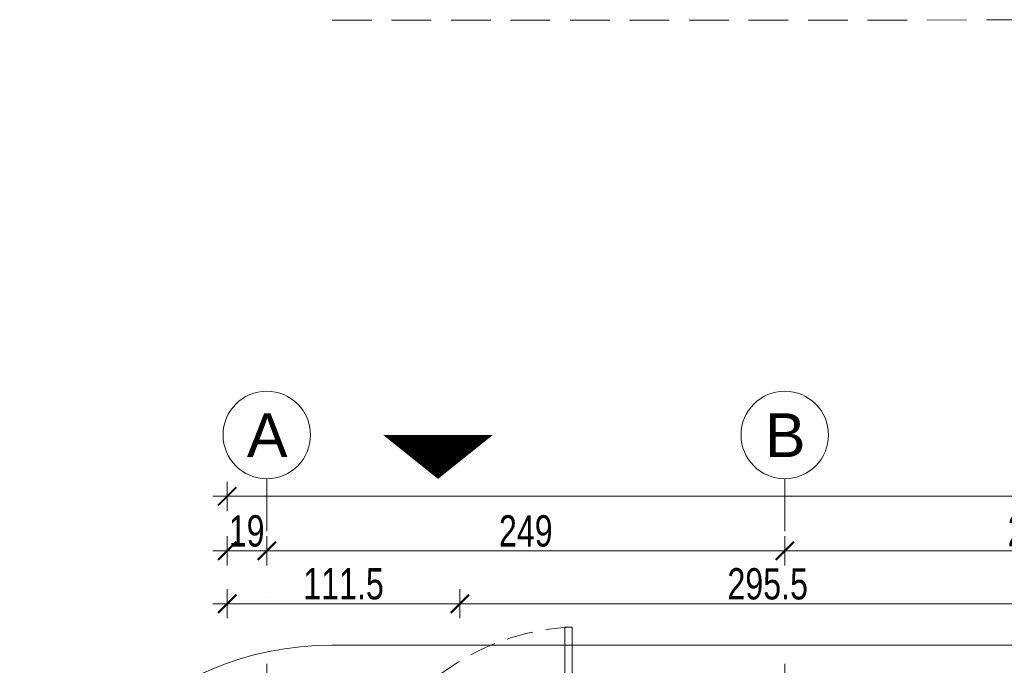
# Model space of a CAD drawing. Header units: millimetres. Extents: x -13532 to 2392, y -5241 to 5322.
# Tile 253 of 256: x -11652 to -11179, y 3069 to 3379. Entities that reach past the tile are written whole.
import ezdxf

# ---------------------------------------------------------------- set-up
doc = ezdxf.new("R2010")
doc.units = ezdxf.units.MM
for name, pattern in [('DASHED', [19.05, 12.7, -6.35]), ('HIDDEN', [9.525, 6.35, -3.175]), ('KRESKAKROPKA2', [12.7, 6.35, -3.175, 0, -3.175])]:
    doc.linetypes.add(name, pattern=pattern)
doc.layers.get('Defpoints').update_dxf_attribs({"true_color": 0xdae6d4})
for name, color, linetype, lineweight, true_color in [('a___wymiary', 7, 'Continuous', 5, 0x666666), ('drzwi - AGP1', 7, 'Continuous', 13, 0x7f7f7f), ('OSI', 7, 'KRESKAKROPKA2', 5, 0x7f7f7f), ('shary', 7, 'Continuous', 0, 0x999999), ('tło', 7, 'Continuous', 5, 0xcccccc), ('wymiary', 7, 'Continuous', 5, 0x7f7f7f), ('WYMIARY - AGP1', 7, 'Continuous', 5, 0x716d5a)]:
    doc.layers.add(name, color=color, linetype=linetype, lineweight=lineweight, true_color=true_color)
doc.layers.add('cz-sr', color=150, linetype='Continuous', lineweight=15)
doc.layers.add('LINII', color=7, linetype='Continuous', lineweight=15)
doc.styles.add('ARIAL', font='arial.ttf', dxfattribs={"width": 0.8})
doc.styles.add('ARIAL NARROW', font='ARIALN.TTF', dxfattribs={"width": 0.9})
doc.dimstyles.new('wymiary agp1', dxfattribs={"dimtxt": 15, "dimasz": 5, "dimexe": 5, "dimexo": 5, "dimgap": 1.8, "dimtad": 1, "dimdec": 3, "dimrnd": 0.5, "dimdsep": 46, "dimtxsty": 'ARIAL NARROW', "dimblk": 'znacznik', "dimcen": 1.5, "dimse1": 1, "dimse2": 1, "dimclrd": 256, "dimclre": 256, "dimazin": 0, "dimtfac": 1, "dimtdec": 3, "dimtmove": 1, "dimatfit": 3, "dimldrblk": 'znacznik', "dimfxl": 1000, "dimfxlon": 1, "dimlwd": -1, "dimarcsym": 0})

# ---------------------------------------------------------------- blocks, each defined once
blk = doc.blocks.new('tło')
at = {"layer": 'tło'}
blk.add_line((-10281.23, 3078.97), (-11505.67, 3078.97), dxfattribs=at)
at = {"layer": 'tło', "linetype": 'HIDDEN', "ltscale": 3}
blk.add_lwpolyline([(-11505.67, 3378.97), (-10193.38, 3379.15, -0.359429), (-9681.23, 2778.97), (-9681.23, 2336.85)], format="xyb", dxfattribs=at)
at = {"layer": 'tło'}
blk.add_arc((-11505.67, 2928.97), 150, 90, 180, dxfattribs=at)
blk = doc.blocks.new('DRZWI 2')
at = {"layer": 'drzwi - AGP1'}
for p, q in [((-11398.12, 3085.59), (-11401.62, 3085.59)), ((-11401.62, 3085.59), (-11401.62, 2977.59)), ((-11398.12, 2977.59), (-11398.12, 3085.59)), ((-11505.89, 2977.58), (-11512, 2977.58)), ((-11512, 2977.58), (-11512, 2968.85)), ((-11505.89, 2973.22), (-11505.89, 2977.59)), ((-11398.12, 2977.59), (-11401.62, 2977.59)), ((-11401.62, 2977.59), (-11398.12, 2977.59)), ((-11398.12, 2973.22), (-11398.12, 2977.59)), ((-11398.12, 2977.59), (-11392, 2977.59)), ((-11392, 2977.59), (-11398.12, 2977.59)), ((-11398.12, 2977.59), (-11398.12, 2973.22)), ((-11392, 2977.59), (-11392, 2968.85)), ((-11503.27, 2973.22), (-11505.89, 2973.22)), ((-11503.27, 2968.85), (-11503.27, 2973.22)), ((-11400.74, 2968.85), (-11400.74, 2973.22)), ((-11400.74, 2973.22), (-11398.12, 2973.22)), ((-11398.12, 2973.22), (-11400.74, 2973.22)), ((-11400.74, 2973.22), (-11400.74, 2968.85)), ((-11512, 2968.85), (-11503.27, 2968.85)), ((-11392, 2968.85), (-11400.74, 2968.85))]:
    blk.add_line(p, q, dxfattribs=at)
at = {"layer": 'drzwi - AGP1', "linetype": 'DASHED'}
blk.add_arc((-11393.58, 2973.29), 112.39, 92.3132, 177.8085, dxfattribs=at)
blk = doc.blocks.new('znacznik')
at = {"layer": 'a___wymiary'}
for p, q in [((0, 1.394), (0, -1.394)), ((1.394, 0), (-1.394, 0))]:
    blk.add_line(p, q, dxfattribs=at)
at = {"layer": 'a___wymiary', "const_width": 0.2}
blk.add_lwpolyline([(0.876, 0.876), (-0.876, -0.876)], dxfattribs=at)
blk = doc.blocks.new('*D490')
at = {"layer": 'Defpoints', "color": 0}
for p in [(-11440.4, 3098.88), (-11552.11, 2982.85), (-11440.4, 2972.53)]:
    blk.add_point(p, dxfattribs=at)
at = {"layer": 'WYMIARY - AGP1'}
blk.add_line((-11547.11, 3098.88), (-11445.4, 3098.88), dxfattribs=at)
at = {"layer": 'WYMIARY - AGP1', "xscale": 5, "yscale": 5, "zscale": 5, "rotation": 180}
blk.add_blockref('znacznik', (-11552.11, 3098.88), dxfattribs=at)
at = {"layer": 'WYMIARY - AGP1', "xscale": 5, "yscale": 5, "zscale": 5}
blk.add_blockref('znacznik', (-11440.4, 3098.88), dxfattribs=at)
at = {"layer": 'WYMIARY - AGP1', "color": 18, "true_color": 0x000000, "insert": (-11496.25, 3108.34), "char_height": 15, "attachment_point": 5, "style": 'ARIAL NARROW'}
blk.add_mtext('111.5', dxfattribs=at)
blk = doc.blocks.new('*D491')
at = {"layer": 'Defpoints', "color": 0}
for p in [(-11144.66, 3098.85), (-11144.66, 2990.69), (-11440.4, 2965.28)]:
    blk.add_point(p, dxfattribs=at)
at = {"layer": 'WYMIARY - AGP1'}
blk.add_line((-11435.4, 3098.85), (-11149.66, 3098.85), dxfattribs=at)
at = {"layer": 'WYMIARY - AGP1', "xscale": 5, "yscale": 5, "zscale": 5, "rotation": 180}
blk.add_blockref('znacznik', (-11440.4, 3098.85), dxfattribs=at)
at = {"layer": 'WYMIARY - AGP1', "xscale": 5, "yscale": 5, "zscale": 5}
blk.add_blockref('znacznik', (-11144.66, 3098.85), dxfattribs=at)
at = {"layer": 'WYMIARY - AGP1', "color": 18, "true_color": 0x000000, "insert": (-11292.53, 3108.31), "char_height": 15, "attachment_point": 5, "style": 'ARIAL NARROW'}
blk.add_mtext('295.5', dxfattribs=at)
blk = doc.blocks.new('*D494')
at = {"layer": 'Defpoints', "color": 0}
for p in [(-11533.11, 3124.24), (-11533.11, 3085.76), (-11552.11, 2978.85)]:
    blk.add_point(p, dxfattribs=at)
at = {"layer": 'WYMIARY - AGP1'}
blk.add_line((-11547.11, 3124.24), (-11538.11, 3124.24), dxfattribs=at)
at = {"layer": 'WYMIARY - AGP1', "xscale": 5, "yscale": 5, "zscale": 5, "rotation": 180}
blk.add_blockref('znacznik', (-11552.11, 3124.24), dxfattribs=at)
at = {"layer": 'WYMIARY - AGP1', "xscale": 5, "yscale": 5, "zscale": 5}
blk.add_blockref('znacznik', (-11533.11, 3124.24), dxfattribs=at)
at = {"layer": 'WYMIARY - AGP1', "color": 18, "true_color": 0x000000, "insert": (-11542.78, 3133.7), "char_height": 15, "attachment_point": 5, "style": 'ARIAL NARROW'}
blk.add_mtext('19', dxfattribs=at)
blk = doc.blocks.new('*D495')
at = {"layer": 'Defpoints', "color": 0}
for p in [(-10296.71, 3150.41), (-10296.71, 2982.85), (-11552.11, 2973.74)]:
    blk.add_point(p, dxfattribs=at)
at = {"layer": 'WYMIARY - AGP1'}
blk.add_line((-11547.11, 3150.41), (-10301.71, 3150.41), dxfattribs=at)
at = {"layer": 'WYMIARY - AGP1', "xscale": 5, "yscale": 5, "zscale": 5, "rotation": 180}
blk.add_blockref('znacznik', (-11552.11, 3150.41), dxfattribs=at)
at = {"layer": 'WYMIARY - AGP1', "xscale": 5, "yscale": 5, "zscale": 5}
blk.add_blockref('znacznik', (-10296.71, 3150.41), dxfattribs=at)
at = {"layer": 'WYMIARY - AGP1', "color": 18, "true_color": 0x000000, "insert": (-10866.8, 3159.87), "char_height": 15, "attachment_point": 5, "style": 'ARIAL NARROW'}
blk.add_mtext('1255.5', dxfattribs=at)
blk = doc.blocks.new('osi')
at = {"layer": 'OSI', "ltscale": 10}
for p, q in [((-11533.21, 845.85), (-11533.21, 3158.85)), ((-11284.44, 845.85), (-11284.44, 3158.85))]:
    blk.add_line(p, q, dxfattribs=at)
at = {"layer": 'OSI', "linetype": 'Continuous'}
for centre in [(-11533.21, 3179.85), (-11284.44, 3179.85)]:
    blk.add_circle(centre, 21, dxfattribs=at)
at = {"layer": 'LINII', "color": 18, "true_color": 0x000000, "char_height": 21, "width": 24.1308, "attachment_point": 1, "style": 'ARIAL'}
for s, insert in [('{\\W1;A}', (-11542.78, 3190.23)), ('{\\W1;B}', (-11294.01, 3190.23))]:
    blk.add_mtext(s, dxfattribs=dict(at, insert=insert))
blk = doc.blocks.new('*D4696')
at = {"layer": 'Defpoints', "color": 0}
for p in [(-11284.34, 3124.24), (-11533.11, 3085.76), (-11284.34, 3085.78)]:
    blk.add_point(p, dxfattribs=at)
at = {"layer": 'WYMIARY - AGP1'}
blk.add_line((-11528.11, 3124.24), (-11289.34, 3124.24), dxfattribs=at)
at = {"layer": 'WYMIARY - AGP1', "xscale": 5, "yscale": 5, "zscale": 5, "rotation": 180}
blk.add_blockref('znacznik', (-11533.11, 3124.24), dxfattribs=at)
at = {"layer": 'WYMIARY - AGP1', "xscale": 5, "yscale": 5, "zscale": 5}
blk.add_blockref('znacznik', (-11284.34, 3124.24), dxfattribs=at)
at = {"layer": 'WYMIARY - AGP1', "color": 18, "true_color": 0x000000, "insert": (-11408.72, 3133.7), "char_height": 15, "attachment_point": 5, "style": 'ARIAL NARROW'}
blk.add_mtext('249', dxfattribs=at)
blk = doc.blocks.new('*D4697')
at = {"layer": 'Defpoints', "color": 0}
for p in [(-11044.34, 3124.26), (-11284.34, 3085.78), (-11044.34, 3086.66)]:
    blk.add_point(p, dxfattribs=at)
at = {"layer": 'WYMIARY - AGP1'}
blk.add_line((-11279.34, 3124.26), (-11049.34, 3124.26), dxfattribs=at)
at = {"layer": 'WYMIARY - AGP1', "xscale": 5, "yscale": 5, "zscale": 5, "rotation": 180}
blk.add_blockref('znacznik', (-11284.34, 3124.26), dxfattribs=at)
at = {"layer": 'WYMIARY - AGP1', "xscale": 5, "yscale": 5, "zscale": 5}
blk.add_blockref('znacznik', (-11044.34, 3124.26), dxfattribs=at)
at = {"layer": 'WYMIARY - AGP1', "color": 18, "true_color": 0x000000, "insert": (-11164.34, 3133.72), "char_height": 15, "attachment_point": 5, "style": 'ARIAL NARROW'}
blk.add_mtext('240', dxfattribs=at)

msp = doc.modelspace()

# ---------------------------------------------------------------- linework, layer by layer
at = {"layer": 'shary'}
msp.add_lwpolyline([(-11450.8799, 3158.7538, 0, 52.5, 0), (-11450.8799, 3179.7538, 52.5, 52.5, 0)], format="xyseb", dxfattribs=at)

# ---------------------------------------------------------------- block references
at = {"layer": 'cz-sr'}
msp.add_blockref('osi', (0.0999, 0), dxfattribs=at)
at = {"layer": 'wymiary'}
msp.add_blockref('tło', (3.8959, -0.0005), dxfattribs=at)
at = {"layer": 'wymiary', "rotation": 359.9977824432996}
msp.add_blockref('DRZWI 2', (11.4897, 1.5541), dxfattribs=at)

# ---------------------------------------------------------------- dimensions: what is measured, and where the dimension line sits
at = {"layer": 'WYMIARY - AGP1'}
for base, p1, p2, override, picture, middle in [((-10296.7067, 3150.414), (-11552.1066, 2973.7381), (-10296.7067, 2982.8541), {"dimclrd": 256, "dimclre": 256}, '*D495', (-10866.8011, 3150.414)), ((-11533.106, 3124.2425), (-11552.1066, 2978.8544), (-11533.106, 3085.7568), {"dimblk": 'znacznik', "dimclrd": 256, "dimclre": 256}, '*D494', (-11542.7805, 3124.2425))]:
    dim = msp.add_linear_dim(base=base, p1=p1, p2=p2, dimstyle='wymiary agp1', override=override, dxfattribs=at)
    dim.commit()
    dim.dimension.update_dxf_attribs({"geometry": picture, "text_midpoint": middle, "dimtype": 160})
for base, p1, p2, picture, middle in [((-11284.338, 3124.2425), (-11533.106, 3085.7568), (-11284.338, 3085.7765), '*D4696', (-11408.722, 3133.7011)), ((-11044.338, 3124.2617), (-11284.338, 3085.7765), (-11044.338, 3086.663), '*D4697', (-11164.338, 3133.7203))]:
    dim = msp.add_linear_dim(base=base, p1=p1, p2=p2, dimstyle='wymiary agp1', dxfattribs=at)
    dim.commit()
    dim.dimension.update_dxf_attribs({"geometry": picture, "text_midpoint": middle})
for base, p1, p2, picture, middle in [((-11440.399, 3098.8772), (-11552.1066, 2982.8541), (-11440.399, 2972.5293), '*D490', (-11496.2528, 3108.3358)), ((-11144.6618, 3098.8544), (-11440.399, 2965.2792), (-11144.6618, 2990.6929), '*D491', (-11292.5304, 3108.313))]:
    dim = msp.add_linear_dim(base=base, p1=p1, p2=p2, dimstyle='wymiary agp1', override={"dimblk": 'znacznik', "dimclrd": 256, "dimclre": 256}, dxfattribs=at)
    dim.commit()
    dim.dimension.update_dxf_attribs({"geometry": picture, "text_midpoint": middle})

doc.saveas('drawing.dxf')
